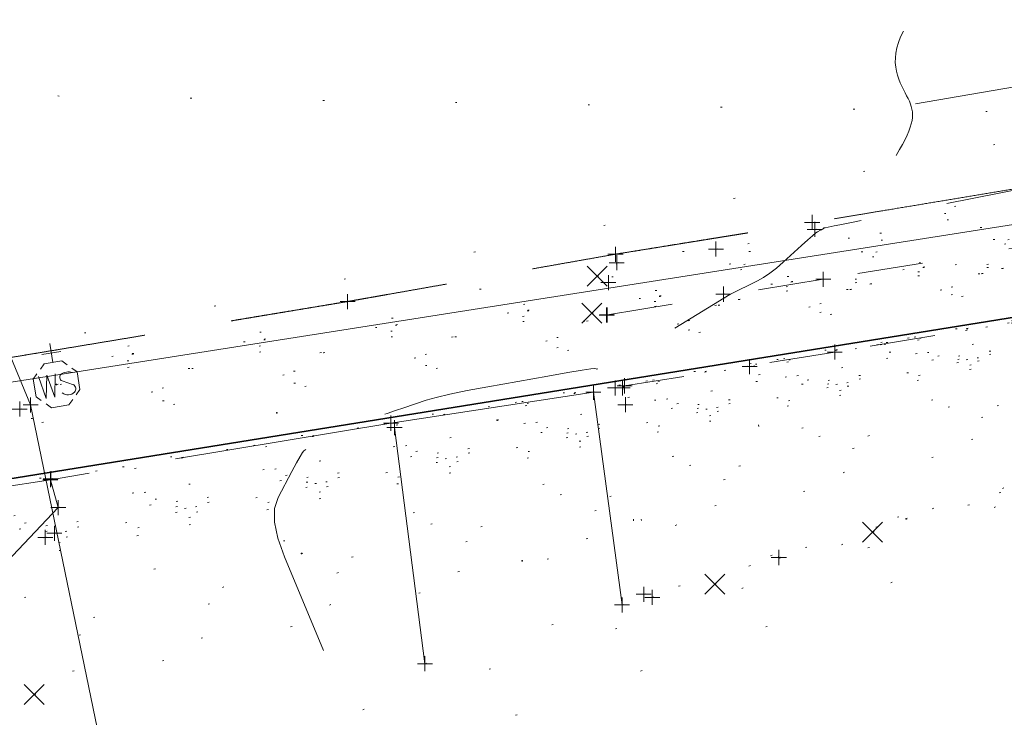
# Model space of a CAD drawing. Extents: x 413123 to 1465301, y 377724 to 504150.
# Tile 231 of 256: x 1463334 to 1463399, y 433843 to 433889. Entities that reach past the tile are written whole.
import ezdxf

# ---------------------------------------------------------------- set-up
doc = ezdxf.new("R2010")
doc.units = 0
doc.header["$MEASUREMENT"] = 0
for name, pattern in [('CENTER LINE DOUBLE SOLID', [0]), ('DGN Style 1', [8.732639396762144, 0.01453018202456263, -8.71810921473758]), ('DGN Style 3', [20.34225483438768, 14.53018202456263, -5.812072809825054]), ('DGN Style 5', [10.171127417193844, 4.35905460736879, -5.812072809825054]), ('gasex', [0]), ('ohcombex', [0]), ('sanex', [0])]:
    doc.linetypes.add(name, pattern=pattern)
for name, color, linetype, lineweight in [('DT_X_Contour_Minor', 136, 'DGN Style 3', 0), ('DT_X_Terrain_Ground_Line', 92, 'DGN Style 3', 13), ('PM_X_Cells', 7, 'Continuous', 0), ('PM_X_Cells (Construction)', 7, 'Continuous', 0), ('PM_X_CL_Double_Solid', 40, 'CENTER LINE DOUBLE SOLID', 0), ('PV_X_Curb', 120, 'DGN Style 1', 0), ('PV_X_EOP', 7, 'DGN Style 3', 0), ('PV_X_Walk', 120, 'DGN Style 5', 0), ('SV_X_Random_Point (Construction)', 7, 'Continuous', 0), ('UT_X_Gas', 40, 'gasex', 0), ('UT_X_Overhead_Combined', 30, 'ohcombex', 0), ('UT_X_Sanitary_Line', 3, 'sanex', 0), ('UT_X_Sanitary_Text', 7, 'Continuous', 0), ('UT_X_Water_Cells', 133, 'Continuous', 0), ('UT_X_Water_Cells (Construction)', 133, 'Continuous', 0), ('VG_X_Flower_Bed', 3, 'DGN Style 1', 0)]:
    doc.layers.add(name, color=color, linetype=linetype, lineweight=lineweight)
for name, color, linetype, lineweight, transparency in [('SV_Observation (Construction)', 97, 'DGN Style 1', 0, 0.9), ('SV_Setup (Construction)', 4, 'Continuous', 30, 0.9), ('SV_X_Shot_Marker (Construction)', 40, 'Continuous', 0, 0.5)]:
    doc.layers.add(name, color=color, linetype=linetype, lineweight=lineweight, transparency=transparency)

# ---------------------------------------------------------------- blocks, each defined once
blk = doc.blocks.new('X_77')
at = {"layer": 'SV_X_Random_Point (Construction)', "color": 7, "linetype": 'Continuous', "lineweight": 0, "transparency": 33554559}
for p, q in [((-0.03333333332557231, -0.03337499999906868), (0.03333333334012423, 0.03337499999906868)), ((-0.03333333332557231, 0.03337499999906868), (0.03333333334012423, -0.03337499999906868))]:
    blk.add_line(p, q, dxfattribs=at)
blk = doc.blocks.new('SVPT_326')
at = {"layer": 'SV_X_Shot_Marker (Construction)', "transparency": 33554495}
for p, q in [((-0.02500000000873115, 0), (0.02499999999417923, 0)), ((0, 0.02500000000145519), (0, -0.02500000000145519))]:
    blk.add_line(p, q, dxfattribs=at)
blk.add_point((0, 0), dxfattribs=at)
blk = doc.blocks.new('SVPT_327')
at = {"layer": 'SV_X_Shot_Marker (Construction)', "transparency": 33554495}
for p, q in [((-0.02499999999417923, 0), (0.02500000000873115, 0)), ((0, 0.02500000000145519), (0, -0.02499999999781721))]:
    blk.add_line(p, q, dxfattribs=at)
blk.add_point((0, 0), dxfattribs=at)
blk = doc.blocks.new('SVPT_328')
at = {"layer": 'SV_X_Shot_Marker (Construction)', "transparency": 33554495}
for p, q in [((-0.02499999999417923, 0), (0.02500000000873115, 0)), ((0, 0.02500000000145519), (0, -0.02500000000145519))]:
    blk.add_line(p, q, dxfattribs=at)
blk.add_point((0, 0), dxfattribs=at)
blk = doc.blocks.new('SVPT_329')
at = {"layer": 'SV_X_Shot_Marker (Construction)', "transparency": 33554495}
for p, q in [((-0.02500000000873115, 0), (0.02499999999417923, 0)), ((0, 0.02500000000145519), (0, -0.02499999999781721))]:
    blk.add_line(p, q, dxfattribs=at)
blk.add_point((0, 0), dxfattribs=at)
blk = doc.blocks.new('SVPT_330')
at = {"layer": 'SV_X_Shot_Marker (Construction)', "transparency": 33554495}
for p, q in [((-0.02499999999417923, 0), (0.02500000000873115, 0)), ((1.455191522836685e-11, 0.02500000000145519), (1.455191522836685e-11, -0.02500000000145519))]:
    blk.add_line(p, q, dxfattribs=at)
blk.add_point((1.455191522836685e-11, 0), dxfattribs=at)
blk = doc.blocks.new('SVPT_331')
at = {"layer": 'SV_X_Shot_Marker (Construction)', "transparency": 33554495}
for p, q in [((-0.02500000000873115, 0), (0.02499999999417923, 0)), ((0, 0.02500000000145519), (0, -0.02500000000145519))]:
    blk.add_line(p, q, dxfattribs=at)
blk.add_point((0, 0), dxfattribs=at)
blk = doc.blocks.new('SVPT_332')
at = {"layer": 'SV_X_Shot_Marker (Construction)', "transparency": 33554495}
for p, q in [((-0.02499999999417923, 0), (0.02500000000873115, 0)), ((0, 0.02500000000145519), (0, -0.02500000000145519))]:
    blk.add_line(p, q, dxfattribs=at)
blk.add_point((0, 0), dxfattribs=at)
blk = doc.blocks.new('SVPT_333')
at = {"layer": 'SV_X_Shot_Marker (Construction)', "transparency": 33554495}
for p, q in [((-0.02499999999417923, 0), (0.02500000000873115, 0)), ((0, 0.02500000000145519), (0, -0.02500000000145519))]:
    blk.add_line(p, q, dxfattribs=at)
blk.add_point((0, 0), dxfattribs=at)
blk = doc.blocks.new('X_78')
at = {"layer": 'SV_X_Random_Point (Construction)', "color": 7, "linetype": 'Continuous', "lineweight": 0, "transparency": 33554559}
for p, q in [((-0.03333333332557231, -0.03337499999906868), (0.03333333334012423, 0.03337500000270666)), ((-0.03333333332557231, 0.03337500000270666), (0.03333333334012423, -0.03337499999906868))]:
    blk.add_line(p, q, dxfattribs=at)
blk = doc.blocks.new('X_79')
at = {"layer": 'SV_X_Random_Point (Construction)', "color": 7, "linetype": 'Continuous', "lineweight": 0, "transparency": 33554559}
for p, q in [((-0.03333333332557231, -0.03337499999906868), (0.03333333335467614, 0.03337500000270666)), ((-0.03333333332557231, 0.03337500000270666), (0.03333333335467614, -0.03337499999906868))]:
    blk.add_line(p, q, dxfattribs=at)
blk = doc.blocks.new('SVPT_334')
at = {"layer": 'SV_X_Shot_Marker (Construction)', "transparency": 33554495}
for p, q in [((-0.02500000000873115, 0), (0.02499999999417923, 0)), ((0, 0.02500000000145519), (0, -0.02499999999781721))]:
    blk.add_line(p, q, dxfattribs=at)
blk.add_point((0, 0), dxfattribs=at)
blk = doc.blocks.new('SVPT_335')
at = {"layer": 'SV_X_Shot_Marker (Construction)', "transparency": 33554495}
for p, q in [((-0.02500000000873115, 0), (0.02499999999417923, 0)), ((0, 0.02499999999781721), (0, -0.02500000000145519))]:
    blk.add_line(p, q, dxfattribs=at)
blk.add_point((0, 0), dxfattribs=at)
blk = doc.blocks.new('SVPT_336')
at = {"layer": 'SV_X_Shot_Marker (Construction)', "transparency": 33554495}
for p, q in [((-0.02499999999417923, 0), (0.02500000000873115, 0)), ((0, 0.02499999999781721), (0, -0.02500000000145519))]:
    blk.add_line(p, q, dxfattribs=at)
blk.add_point((0, 0), dxfattribs=at)
blk = doc.blocks.new('SVPT_337')
at = {"layer": 'SV_X_Shot_Marker (Construction)', "transparency": 33554495}
for p, q in [((-0.02500000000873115, 0), (0.02499999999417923, 0)), ((0, 0.02500000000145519), (0, -0.02500000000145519))]:
    blk.add_line(p, q, dxfattribs=at)
blk.add_point((0, 0), dxfattribs=at)
blk = doc.blocks.new('SVPT_338')
at = {"layer": 'SV_X_Shot_Marker (Construction)', "transparency": 33554495}
for p, q in [((-0.02499999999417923, 0), (0.02500000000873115, 0)), ((0, 0.02499999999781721), (0, -0.02500000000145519))]:
    blk.add_line(p, q, dxfattribs=at)
blk.add_point((0, 0), dxfattribs=at)
blk = doc.blocks.new('SVPT_339')
at = {"layer": 'SV_X_Shot_Marker (Construction)', "transparency": 33554495}
for p, q in [((-0.02499999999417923, 0), (0.02500000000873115, 0)), ((1.455191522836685e-11, 0.02500000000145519), (1.455191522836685e-11, -0.02499999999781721))]:
    blk.add_line(p, q, dxfattribs=at)
blk.add_point((1.455191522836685e-11, 0), dxfattribs=at)
blk = doc.blocks.new('SVPT_340')
at = {"layer": 'SV_X_Shot_Marker (Construction)', "transparency": 33554495}
for p, q in [((-0.02499999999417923, 0), (0.02500000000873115, 0)), ((0, 0.02500000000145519), (0, -0.02499999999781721))]:
    blk.add_line(p, q, dxfattribs=at)
blk.add_point((0, 0), dxfattribs=at)
blk = doc.blocks.new('SVPT_341')
at = {"layer": 'SV_X_Shot_Marker (Construction)', "transparency": 33554495}
for p, q in [((-0.02499999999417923, 0), (0.02500000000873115, 0)), ((0, 0.02500000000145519), (0, -0.02499999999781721))]:
    blk.add_line(p, q, dxfattribs=at)
blk.add_point((0, 0), dxfattribs=at)
blk = doc.blocks.new('SVPT_342')
at = {"layer": 'SV_X_Shot_Marker (Construction)', "transparency": 33554495}
for p, q in [((-0.02499999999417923, 0), (0.02499999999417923, 0)), ((0, 0.02500000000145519), (0, -0.02499999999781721))]:
    blk.add_line(p, q, dxfattribs=at)
blk.add_point((0, 0), dxfattribs=at)
blk = doc.blocks.new('SVPT_343')
at = {"layer": 'SV_X_Shot_Marker (Construction)', "transparency": 33554495}
for p, q in [((-0.02499999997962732, 0), (0.02500000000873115, 0)), ((1.455191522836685e-11, 0.02500000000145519), (1.455191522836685e-11, -0.02499999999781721))]:
    blk.add_line(p, q, dxfattribs=at)
blk.add_point((1.455191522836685e-11, 0), dxfattribs=at)
blk = doc.blocks.new('SVPT_344')
at = {"layer": 'SV_X_Shot_Marker (Construction)', "transparency": 33554495}
for p, q in [((-0.02499999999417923, 3.637978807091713e-12), (0.02500000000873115, 3.637978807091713e-12)), ((0, 0.02500000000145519), (0, -0.02499999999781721))]:
    blk.add_line(p, q, dxfattribs=at)
blk.add_point((0, 3.637978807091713e-12), dxfattribs=at)
blk = doc.blocks.new('X_80')
at = {"layer": 'SV_X_Random_Point (Construction)', "color": 7, "linetype": 'Continuous', "lineweight": 0, "transparency": 33554559}
for p, q in [((-0.03333333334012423, -0.03337499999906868), (0.03333333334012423, 0.03337499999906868)), ((-0.03333333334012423, 0.03337499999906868), (0.03333333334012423, -0.03337499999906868))]:
    blk.add_line(p, q, dxfattribs=at)
blk = doc.blocks.new('SVPT_534')
at = {"layer": 'SV_X_Shot_Marker (Construction)', "transparency": 33554495}
for p, q in [((-0.02499999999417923, 0), (0.02499999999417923, 0)), ((0, 0.02499999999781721), (0, -0.02500000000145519))]:
    blk.add_line(p, q, dxfattribs=at)
blk.add_point((0, 0), dxfattribs=at)
blk = doc.blocks.new('WSS')
at = {"layer": 'UT_X_Water_Cells', "color": 133, "linetype": 'Continuous', "lineweight": 0}
for p, q in [((-1.455191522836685e-11, 0.07408333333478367), (-1.455191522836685e-11, 0.1375833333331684)), ((0.0317499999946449, 0.1058333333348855), (-0.03191666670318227, 0.1058333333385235)), ((0.02016666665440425, 0.00825000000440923), (0.05524999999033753, -0.01008333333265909))]:
    blk.add_line(p, q, dxfattribs=at)
at = {"layer": 'UT_X_Water_Cells', "color": 133, "linetype": 'Continuous', "lineweight": 0, "flags": 128}
for points in [[(0.04483333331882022, 0.05883333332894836), (0.02958333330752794, 0.07408333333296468), (-0.0296666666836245, 0.07408333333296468), (-0.04483333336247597, 0.05900000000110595)], [(-0.05883333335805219, 0.04483333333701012), (-0.07408333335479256, 0.02966666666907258), (-0.07408333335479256, -0.02958333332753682), (-0.05900000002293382, -0.04466666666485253)], [(-0.05541666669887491, 0.03550000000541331), (-0.04125000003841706, -0.04083333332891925), (-0.02716666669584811, 0.0355000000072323), (-0.01300000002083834, -0.04083333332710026), (0.001333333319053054, 0.03550000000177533)], [(0.05883333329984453, -0.04466666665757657), (0.073999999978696, -0.02958333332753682), (0.073999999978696, 0.02966666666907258), (0.05883333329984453, 0.04483333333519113)], [(-0.04500000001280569, -0.05866666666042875), (-0.0296666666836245, -0.07400000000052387), (0.02958333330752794, -0.07400000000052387), (0.04483333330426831, -0.05883333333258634)]]:
    blk.add_lwpolyline(points, dxfattribs=at)
at = {"layer": 'UT_X_Water_Cells', "color": 133, "linetype": 'Continuous', "lineweight": 0, "extrusion": (0, 0, -1)}
for centre, radius, start, end in [((-0.03882981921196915, -0.004664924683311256), 0.03998491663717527, 61.34633055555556, 118.6536694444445), ((-0.02766537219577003, 0.01950395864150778), 0.01354149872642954, 303.6324499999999, 53.74126666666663), ((-0.03720268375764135, -0.009095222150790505), 0.03164234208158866, 235.603725, 316.330525), ((-0.04383598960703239, -0.02249306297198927), 0.0169697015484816, 132.0641611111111, 228.5116694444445)]:
    blk.add_arc(centre, radius, start, end, dxfattribs=at)
at = {"layer": 'UT_X_Water_Cells (Construction)', "color": 133, "linetype": 'Continuous', "lineweight": 30}
blk.add_point((0, 0), dxfattribs=at)
blk = doc.blocks.new('PMTHR_4')
at = {"layer": 'PM_X_Cells (Construction)', "color": 7, "linetype": 'Continuous', "lineweight": 30}
for p in [(-9.5, 4.656612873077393e-10), (5.820766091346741e-11, 2.328306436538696e-10)]:
    blk.add_point(p, dxfattribs=at)
blk = doc.blocks.new('PMTHR_5')
at = {"layer": 'PM_X_Cells (Construction)', "color": 7, "linetype": 'Continuous', "lineweight": 30}
for p in [(-9.499999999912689, 0), (-2.91038304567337e-11, 0)]:
    blk.add_point(p, dxfattribs=at)
blk = doc.blocks.new('SVPT_536')
at = {"layer": 'SV_X_Shot_Marker (Construction)', "transparency": 33554495}
for p, q in [((-0.02500000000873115, 0), (0.02499999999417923, 0)), ((0, 0.02500000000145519), (0, -0.02500000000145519))]:
    blk.add_line(p, q, dxfattribs=at)
blk.add_point((0, 0), dxfattribs=at)
blk = doc.blocks.new('SVPT_537')
at = {"layer": 'SV_X_Shot_Marker (Construction)', "transparency": 33554495}
for p, q in [((-0.02499999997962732, 3.637978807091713e-12), (0.02500000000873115, 3.637978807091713e-12)), ((1.455191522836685e-11, 0.02500000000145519), (1.455191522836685e-11, -0.02499999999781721))]:
    blk.add_line(p, q, dxfattribs=at)
blk.add_point((1.455191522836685e-11, 3.637978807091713e-12), dxfattribs=at)
blk = doc.blocks.new('SVPT_538')
at = {"layer": 'SV_X_Shot_Marker (Construction)', "transparency": 33554495}
for p, q in [((-0.02499999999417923, 0), (0.02500000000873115, 0)), ((0, 0.02499999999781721), (0, -0.02500000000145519))]:
    blk.add_line(p, q, dxfattribs=at)
blk.add_point((0, 0), dxfattribs=at)
blk = doc.blocks.new('SVPT_539')
at = {"layer": 'SV_X_Shot_Marker (Construction)', "transparency": 33554495}
for p, q in [((-0.02499999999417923, 0), (0.02500000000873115, 0)), ((0, 0.02500000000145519), (0, -0.02499999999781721))]:
    blk.add_line(p, q, dxfattribs=at)
blk.add_point((0, 0), dxfattribs=at)
blk = doc.blocks.new('SVPT_540')
at = {"layer": 'SV_X_Shot_Marker (Construction)', "transparency": 33554495}
for p, q in [((-0.02499999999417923, 0), (0.02500000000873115, 0)), ((0, 0.02499999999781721), (0, -0.02500000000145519))]:
    blk.add_line(p, q, dxfattribs=at)
blk.add_point((0, 0), dxfattribs=at)
blk = doc.blocks.new('SVPT_541')
at = {"layer": 'SV_X_Shot_Marker (Construction)', "transparency": 33554495}
for p, q in [((-0.02500000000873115, 0), (0.02499999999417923, 0)), ((0, 0.02500000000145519), (0, -0.02500000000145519))]:
    blk.add_line(p, q, dxfattribs=at)
blk.add_point((0, 0), dxfattribs=at)
blk = doc.blocks.new('X_119')
at = {"layer": 'SV_X_Random_Point (Construction)', "color": 7, "linetype": 'Continuous', "lineweight": 0, "transparency": 33554559}
for p, q in [((-0.03333333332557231, -0.03337499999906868), (0.03333333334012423, 0.03337500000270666)), ((-0.03333333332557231, 0.03337500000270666), (0.03333333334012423, -0.03337499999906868))]:
    blk.add_line(p, q, dxfattribs=at)
blk = doc.blocks.new('SVPT_542')
at = {"layer": 'SV_X_Shot_Marker (Construction)', "transparency": 33554495}
for p, q in [((-0.02500000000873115, 3.637978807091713e-12), (0.02499999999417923, 3.637978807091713e-12)), ((0, 0.02500000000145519), (0, -0.02499999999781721))]:
    blk.add_line(p, q, dxfattribs=at)
blk.add_point((0, 3.637978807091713e-12), dxfattribs=at)
blk = doc.blocks.new('SVPT_543')
at = {"layer": 'SV_X_Shot_Marker (Construction)', "transparency": 33554495}
for p, q in [((-0.02499999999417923, 0), (0.02500000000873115, 0)), ((0, 0.02500000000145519), (0, -0.02499999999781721))]:
    blk.add_line(p, q, dxfattribs=at)
blk.add_point((0, 0), dxfattribs=at)
blk = doc.blocks.new('SVPT_544')
at = {"layer": 'SV_X_Shot_Marker (Construction)', "transparency": 33554495}
for p, q in [((-0.02499999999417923, 0), (0.02500000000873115, 0)), ((0, 0.02500000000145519), (0, -0.02500000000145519))]:
    blk.add_line(p, q, dxfattribs=at)
blk.add_point((0, 0), dxfattribs=at)
blk = doc.blocks.new('SVPT_545')
at = {"layer": 'SV_X_Shot_Marker (Construction)', "transparency": 33554495}
for p, q in [((-0.02500000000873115, 0), (0.02499999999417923, 0)), ((-1.455191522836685e-11, 0.02500000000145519), (-1.455191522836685e-11, -0.02499999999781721))]:
    blk.add_line(p, q, dxfattribs=at)
blk.add_point((-1.455191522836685e-11, 0), dxfattribs=at)
blk = doc.blocks.new('SVPT_546')
at = {"layer": 'SV_X_Shot_Marker (Construction)', "transparency": 33554495}
for p, q in [((-0.02499999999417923, 0), (0.02500000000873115, 0)), ((1.455191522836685e-11, 0.02500000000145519), (1.455191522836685e-11, -0.02499999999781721))]:
    blk.add_line(p, q, dxfattribs=at)
blk.add_point((1.455191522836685e-11, 0), dxfattribs=at)
blk = doc.blocks.new('SVPT_566')
at = {"layer": 'SV_X_Shot_Marker (Construction)', "transparency": 33554495}
for p, q in [((-0.02500000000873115, 3.637978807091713e-12), (0.02499999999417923, 3.637978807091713e-12)), ((0, 0.02500000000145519), (0, -0.02499999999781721))]:
    blk.add_line(p, q, dxfattribs=at)
blk.add_point((0, 3.637978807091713e-12), dxfattribs=at)
blk = doc.blocks.new('*U5554', base_point=(1463158.719041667, 433438.2508333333, 579.5851666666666))
at = {"layer": 'DT_X_Contour_Minor', "flags": 128}
for points, elevation in [([(1463353.807796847, 433847.0053527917), (1463351.217660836, 433853.2249954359), (1463350.775194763, 433854.4721610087), (1463350.557854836, 433855.5480965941), (1463350.565641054, 433856.4528021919), (1463350.798553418, 433857.1862778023), (1463351.719821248, 433858.9139061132), (1463352.028335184, 433859.4850608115), (1463352.26292612, 433859.9028036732), (1463352.423594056, 433860.1671346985), (1463352.510338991, 433860.2780538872), (1463352.643094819, 433860.3692892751), (1463352.693030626, 433860.4035320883), (1463352.743271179, 433860.437833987), (1463352.793816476, 433860.4721949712), (1463352.844666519, 433860.5066150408), (1463352.980672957, 433860.5984806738), (1463353.031428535, 433860.6327019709), (1463353.081690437, 433860.6664666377), (1463353.131458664, 433860.6997746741), (1463353.180733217, 433860.7326260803), (1463353.311473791, 433860.8196209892), (1463353.367220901, 433860.8583397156), (1463353.436406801, 433860.9092497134), (1463353.519031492, 433860.9723509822), (1463353.615094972, 433861.0476435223), (1463354.094748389, 433861.4274550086), (1463356.873527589, 433862.3765888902), (1463357.463586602, 433862.5776066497), (1463358.042858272, 433862.773888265), (1463358.611342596, 433862.965433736), (1463359.169039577, 433863.1522430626), (1463360.641848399, 433863.644086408), (1463361.31236927, 433863.8387262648), (1463362.219325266, 433864.0537633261), (1463363.362716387, 433864.289197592), (1463364.742542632, 433864.5450290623), (1463368.737326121, 433865.2544425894), (1463370.0537681, 433865.4857498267), (1463371.007006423, 433865.6476113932), (1463371.597041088, 433865.7400272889), (1463371.823872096, 433865.7629975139), (1463371.944483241, 433865.7316572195), (1463372.002805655, 433865.7270862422), (1463372.08731454, 433865.7368785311), (1463372.198009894, 433865.761034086), (1463372.334891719, 433865.7995529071), (1463372.734825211, 433865.9214207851), (1463372.873827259, 433865.9645964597), (1463372.990883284, 433866.0027225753), (1463373.085993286, 433866.0357991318), (1463373.159157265, 433866.0638261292), (1463373.324999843, 433866.1318320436), (1463373.517991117, 433866.2383495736), (1463373.972583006, 433866.5068977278), (1463374.688775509, 433866.9374765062), (1463375.666568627, 433867.5300859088), (1463380.840004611, 433870.6736679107), (1463382.675758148, 433871.5906688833), (1463383.077372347, 433871.8151343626), (1463383.495463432, 433872.0955303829), (1463383.930031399, 433872.4318569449), (1463384.381076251, 433872.8241140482), (1463385.605831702, 433873.9447070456), (1463386.016950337, 433874.317083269), (1463386.331739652, 433874.5937671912), (1463386.550199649, 433874.7747588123), (1463386.672330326, 433874.8600581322), (1463386.869573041, 433874.9599332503), (1463386.93725806, 433874.994451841), (1463386.99238108, 433875.0231012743), (1463387.034942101, 433875.0458815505), (1463387.064941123, 433875.0627926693), (1463387.175625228, 433875.1280165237), (1463387.777608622, 433875.2489010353), (1463388.155791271, 433875.3243449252), (1463389.032346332, 433875.4988689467), (1463390.407273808, 433875.7724730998), (1463392.280573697, 433876.1451573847), (1463402.185508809, 433878.1155376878)], 577.0000000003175), ([(1463275.379177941, 433833.6484551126), (1463269.898275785, 433834.3659179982), (1463268.748762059, 433834.6135384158), (1463267.649178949, 433835.0489155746), (1463266.599526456, 433835.6720494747), (1463265.599804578, 433836.4829401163), (1463261.050940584, 433840.7051955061), (1463259.937150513, 433840.5818245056), (1463259.526500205, 433840.5333177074), (1463258.771887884, 433840.4406705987), (1463257.673313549, 433840.3038831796), (1463256.2307772, 433840.12295545), (1463248.696362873, 433839.1756319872), (1463252.8760044, 433841.0964517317), (1463253.772719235, 433841.4995538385), (1463254.671588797, 433841.8856516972), (1463255.572613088, 433842.2547453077), (1463256.475792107, 433842.6068346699), (1463258.887142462, 433843.5230673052), (1463259.782420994, 433843.8590596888), (1463260.659743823, 433844.1798623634), (1463261.519110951, 433844.4854753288), (1463262.360522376, 433844.775898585), (1463264.580345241, 433845.5301076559), (1463265.386347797, 433845.8103906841), (1463266.139488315, 433846.0855829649), (1463266.839766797, 433846.3556844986), (1463267.487183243, 433846.6206952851), (1463270.385115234, 433847.8455338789), (1463273.308457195, 433850.384319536), (1463273.915248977, 433850.9068194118), (1463274.48276348, 433851.386268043), (1463275.011000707, 433851.8226654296), (1463275.499960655, 433852.2160115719), (1463277.690126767, 433853.9511739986), (1463281.159812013, 433855.6413793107), (1463281.892564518, 433855.9942441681), (1463282.603814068, 433856.3284650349), (1463283.293560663, 433856.6440419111), (1463283.961804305, 433856.9409747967), (1463287.030101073, 433858.2831589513), (1463300.757845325, 433860.7126844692), (1463303.406568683, 433861.1808404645), (1463305.469419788, 433861.5440832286), (1463306.946398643, 433861.8024127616), (1463307.837505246, 433861.9558290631), (1463309.43262652, 433862.2250548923), (1463310.028459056, 433862.3255299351), (1463310.619615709, 433862.4250356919), (1463311.206096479, 433862.5235721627), (1463311.787901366, 433862.6211393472), (1463313.333146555, 433862.8800261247), (1463313.95991373, 433862.9860694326), (1463314.681281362, 433863.1100342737), (1463315.497249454, 433863.2519206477), (1463316.407818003, 433863.4117285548), (1463318.962134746, 433863.8617783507), (1463320.007352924, 433864.0479789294), (1463321.227269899, 433864.2690433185), (1463322.621885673, 433864.5249715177), (1463324.191200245, 433864.8157635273), (1463328.608970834, 433865.6376939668), (1463330.061641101, 433865.9071106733), (1463331.106323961, 433866.0989129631), (1463331.743019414, 433866.2131008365), (1463331.97172746, 433866.2496742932), (1463332.037632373, 433866.2437176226), (1463332.140061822, 433866.2570672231), (1463332.397921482, 433866.3015835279), (1463332.811211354, 433866.3772665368), (1463333.379931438, 433866.4841162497), (1463336.396628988, 433867.0554705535)], 575.9999999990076)]:
    blk.add_lwpolyline(points, dxfattribs=dict(at, elevation=elevation))

msp = doc.modelspace()

# ---------------------------------------------------------------- linework, layer by layer
at = {"layer": 'PM_X_CL_Double_Solid', "extrusion": (-0.0001959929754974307, 0.001517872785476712, 0.9999988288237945), "elevation": 948.7968481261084, "flags": 128}
msp.add_lwpolyline([(1463360.64938899, 433845.1831445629), (1463358.621411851, 433860.8888487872)], dxfattribs=at)
at = {"layer": 'PV_X_Curb', "extrusion": (-0.000632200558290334, 0.004540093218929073, 0.9999894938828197), "elevation": 1621.734570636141, "flags": 128}
msp.add_lwpolyline([(1463373.276059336, 433861.5744374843), (1463375.187128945, 433847.8504018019)], dxfattribs=at)
at = {"layer": 'PV_X_Curb', "extrusion": (-0.9892710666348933, -0.1377989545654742, 0.04852014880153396), "elevation": -1507431.340552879, "flags": 128}
msp.add_lwpolyline([(-227826.5362502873, 73804.81395513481), (-227825.3954441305, 73805.31959605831), (-227812.4626059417, 73805.32926999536)], dxfattribs=at)
at = {"layer": 'PV_X_Curb'}
for points in [[(1463613.693314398, 433908.5558484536, 580.8372034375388), (1463609.694544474, 433912.0088232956, 580.6614478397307), (1463580.093724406, 433907.128928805, 580.2390930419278), (1463554.409869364, 433902.8391516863, 579.8001644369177), (1463524.471472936, 433897.8749009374, 579.3025843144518), (1463500.862385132, 433893.9298681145, 578.9031724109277), (1463469.914728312, 433888.7498830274, 578.3450985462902), (1463437.847791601, 433883.4118234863, 577.8465913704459), (1463413.276310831, 433879.4230098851, 577.461376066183), (1463386.485575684, 433875.014465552, 576.9878021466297), (1463373.316209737, 433872.7989538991, 576.5348717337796), (1463372.672761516, 433869.3290840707, 576.7837730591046)], [(1463335.316930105, 433854.5263551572, 576.838817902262), (1463332.806373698, 433853.4654515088, 576.9190722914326), (1463310.245871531, 433849.089684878, 576.9436378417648), (1463284.66772554, 433845.0174677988, 576.446851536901), (1463259.398382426, 433841.0003378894, 576.1686387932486), (1463248.663872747, 433839.1700923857, 575.9994880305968), (1463246.40786408, 433840.4712489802, 575.9388399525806), (1463245.417788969, 433843.7169710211, 575.7511943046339)]]:
    msp.add_polyline3d(points, dxfattribs=at)
at = {"layer": 'PV_X_EOP'}
msp.add_polyline3d([(1463373.675771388, 433850.0387774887, 577.1413058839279), (1463371.76648585, 433864.1841167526, 577.0910090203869), (1463358.298394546, 433862.1258911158, 577.072136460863), (1463335.655401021, 433858.3637561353, 576.6835724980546), (1463336.174812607, 433856.5098855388, 576.7456973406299), (1463332.758362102, 433852.9124599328, 576.7757448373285), (1463310.290058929, 433848.4852998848, 576.8423897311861), (1463284.753870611, 433844.5052030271, 576.4142022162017), (1463259.469876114, 433840.4517223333, 575.9723713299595), (1463248.683697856, 433838.5764287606, 575.8518882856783), (1463245.594473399, 433840.4929004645, 575.7351197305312), (1463244.706780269, 433843.5889392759, 575.6548736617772)], dxfattribs=at)
msp.add_rational_spline([(1463920.791048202, 433904.0633671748, 586.3037028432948), (1463917.936213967, 433913.6655179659, 586.4221177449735), (1463915.081379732, 433923.2676687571, 586.5405326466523), (1463912.226545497, 433932.8698195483, 586.6589475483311), (1463911.165241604, 433936.6067062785, 586.7081786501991), (1463910.103937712, 433940.3435930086, 586.7574097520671), (1463909.04263382, 433944.0804797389, 586.8066408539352), (1463907.720337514, 433950.726873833, 586.8848170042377), (1463904.25707427, 433957.3440689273, 586.9345440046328), (1463895.714915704, 433965.1768086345, 587.0128089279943), (1463886.636716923, 433967.9750135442, 586.760751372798), (1463879.106911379, 433967.8787315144, 586.7222989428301), (1463875.336479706, 433966.7637938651, 586.6165797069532), (1463867.107361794, 433964.3303978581, 586.3858432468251), (1463858.878243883, 433961.8970018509, 586.1551067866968), (1463850.649125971, 433959.4636058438, 585.9243703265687), (1463849.119743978, 433958.9870037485, 585.8954569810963), (1463847.590361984, 433958.5104016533, 585.8665436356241), (1463846.060979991, 433958.033799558, 585.8376302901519), (1463842.62343288, 433957.0122987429, 585.7533386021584), (1463839.185885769, 433955.9907979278, 585.6690469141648), (1463835.748338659, 433954.9692971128, 585.5847552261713), (1463819.460309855, 433950.979356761, 585.2009035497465), (1463803.172281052, 433946.9894164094, 584.8170518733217), (1463786.884252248, 433942.9994760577, 584.433200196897), (1463770.753828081, 433939.7659148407, 584.0371321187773), (1463754.569688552, 433936.8118276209, 583.6493587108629), (1463738.336678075, 433934.1380986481, 583.2699960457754), (1463729.093822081, 433932.5865984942, 583.0264172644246), (1463719.850966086, 433931.0350983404, 582.7828384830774), (1463710.608110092, 433929.4835981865, 582.5392597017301), (1463700.929105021, 433927.8691301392, 582.3193884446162), (1463691.25009995, 433926.254662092, 582.0995171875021), (1463681.571094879, 433924.6401940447, 581.8796459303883), (1463672.581206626, 433923.1298516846, 581.6503499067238), (1463663.591318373, 433921.6195093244, 581.4210538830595), (1463654.60143012, 433920.1091669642, 581.1917578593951), (1463651.461804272, 433919.5789185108, 581.0892299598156), (1463648.322178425, 433919.0486700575, 580.9867020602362), (1463645.182552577, 433918.5184216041, 580.8841741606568), (1463633.317211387, 433916.5175558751, 580.6799924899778), (1463621.451870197, 433914.5166901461, 580.4758108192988), (1463609.586529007, 433912.5158244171, 580.2716291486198), (1463599.760228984, 433910.9001845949, 580.1664984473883), (1463589.93392896, 433909.2845447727, 580.061367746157), (1463580.107628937, 433907.6689049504, 579.9562370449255), (1463571.534539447, 433906.2474698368, 579.8068422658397), (1463562.961449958, 433904.826034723, 579.6574474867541), (1463554.388360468, 433903.4045996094, 579.5080527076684), (1463544.3923866, 433901.7484337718, 579.3141872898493), (1463534.396412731, 433900.0922679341, 579.1203218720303), (1463524.400438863, 433898.4361020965, 578.9264564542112), (1463516.493257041, 433897.138429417, 578.815980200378), (1463508.586075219, 433895.8407567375, 578.7055039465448), (1463500.678893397, 433894.5430840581, 578.5950276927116), (1463490.338688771, 433892.8074350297, 578.4153121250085), (1463479.998484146, 433891.0717860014, 578.2355965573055), (1463469.658279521, 433889.3361369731, 578.0558809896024), (1463458.946084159, 433887.5293454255, 577.9014269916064), (1463448.233888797, 433885.7225538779, 577.7469729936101), (1463437.521693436, 433883.9157623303, 577.5925189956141), (1463429.424077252, 433882.5948891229, 577.4610983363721), (1463421.326461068, 433881.2740159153, 577.3296776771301), (1463413.228844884, 433879.9531427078, 577.1982570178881), (1463404.256560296, 433878.4601595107, 577.0371808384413), (1463395.284275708, 433876.9671763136, 576.8761046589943), (1463386.311991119, 433875.4741931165, 576.7150284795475), (1463381.952417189, 433874.7711210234, 576.6165084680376), (1463377.592843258, 433874.0680489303, 576.5179884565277), (1463373.233269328, 433873.3649768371, 576.419468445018), (1463367.295375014, 433872.3152518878, 576.3411538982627), (1463361.357480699, 433871.2655269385, 576.2628393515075), (1463355.419586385, 433870.2158019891, 576.1845248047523), (1463347.624599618, 433868.920801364, 576.1089125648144), (1463339.82961285, 433867.6258007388, 576.0333003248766), (1463332.034626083, 433866.3308001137, 575.9576880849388), (1463326.181806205, 433865.3229802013, 575.8961451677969), (1463320.328986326, 433864.3151602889, 575.834602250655), (1463314.476166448, 433863.3073403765, 575.7730593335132), (1463311.826944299, 433862.8856345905, 575.7480777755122), (1463309.177722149, 433862.4639288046, 575.7230962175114), (1463306.5285, 433862.0422230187, 575.6981146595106)], [1, 1, 1, 1, 1, 1, 1, 1, 1, 1, 1, 1, 1, 1, 1, 1, 1, 1, 1, 1, 1, 1, 1, 1, 1, 0.9999002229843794, 0.9999002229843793, 1, 1, 1, 1, 1, 1, 1, 1, 1, 1, 1, 1, 1, 1, 1, 1, 1, 1, 1, 1, 1, 1, 1, 1, 1, 1, 1, 1, 1, 1, 1, 1, 1, 1, 1, 1, 1, 1, 1, 1, 1, 1, 1, 1, 1, 1, 1, 1, 1, 1, 1, 1, 1, 1, 1], degree=3, knots=[0, 0, 0, 0, 0.03846153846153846, 0.03846153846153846, 0.03846153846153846, 0.07692307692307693, 0.07692307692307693, 0.07692307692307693, 0.09254171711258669, 0.09603727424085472, 0.1059763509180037, 0.1153846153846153, 0.1153846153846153, 0.1153846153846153, 0.1538461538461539, 0.1538461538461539, 0.1538461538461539, 0.1923076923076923, 0.1923076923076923, 0.1923076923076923, 0.2307692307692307, 0.2307692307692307, 0.2307692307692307, 0.2692307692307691, 0.2692307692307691, 0.2692307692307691, 0.3076923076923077, 0.3076923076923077, 0.3076923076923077, 0.3461538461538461, 0.3461538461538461, 0.3461538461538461, 0.3846153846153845, 0.3846153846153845, 0.3846153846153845, 0.423076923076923, 0.423076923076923, 0.423076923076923, 0.4615384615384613, 0.4615384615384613, 0.4615384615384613, 0.4999999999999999, 0.4999999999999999, 0.4999999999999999, 0.5384615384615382, 0.5384615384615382, 0.5384615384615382, 0.5769230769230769, 0.5769230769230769, 0.5769230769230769, 0.6153846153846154, 0.6153846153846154, 0.6153846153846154, 0.6538461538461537, 0.6538461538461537, 0.6538461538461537, 0.6923076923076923, 0.6923076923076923, 0.6923076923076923, 0.7307692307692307, 0.7307692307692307, 0.7307692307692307, 0.7692307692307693, 0.7692307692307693, 0.7692307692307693, 0.8076923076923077, 0.8076923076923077, 0.8076923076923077, 0.8461538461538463, 0.8461538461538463, 0.8461538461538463, 0.8846153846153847, 0.8846153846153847, 0.8846153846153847, 0.9230769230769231, 0.9230769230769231, 0.9230769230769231, 0.9615384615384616, 0.9615384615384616, 0.9615384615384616, 1, 1, 1, 1], dxfattribs=at)
at = {"layer": 'PV_X_Walk', "extrusion": (-0.009345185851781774, 0.01838508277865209, 0.9997873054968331), "elevation": -5122.060816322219, "flags": 128}
msp.add_lwpolyline([(-1501078.273228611, 276265.1531898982), (-1501052.46606905, 276256.7075745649), (-1501051.328366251, 276256.3832519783)], dxfattribs=at)
at = {"layer": 'PV_X_Walk'}
for points in [[(1463614.011933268, 433903.6468114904, 581.1587744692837), (1463590.596243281, 433899.8286485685, 580.6906535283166), (1463568.745752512, 433896.2915512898, 580.30084809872), (1463546.88389654, 433892.7764594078, 580.0083953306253), (1463524.200573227, 433888.9879449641, 579.5962262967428), (1463525.241870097, 433881.6944574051, 579.6536182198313), (1463513.594804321, 433879.6692321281, 579.5470764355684), (1463512.336586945, 433887.1255994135, 579.3968114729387), (1463501.847708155, 433885.4435932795, 579.3064863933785), (1463471.095462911, 433880.500432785, 578.7478754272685), (1463439.440262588, 433875.3584409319, 578.2287792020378), (1463414.53615564, 433871.2737544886, 577.7748271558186), (1463387.811466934, 433866.8526712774, 577.3088948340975), (1463373.837955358, 433864.6086453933, 577.1081868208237), (1463373.709400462, 433864.4733806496, 577.0939871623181)], [(1463509.68190705, 433895.4035931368, 579.0351733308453), (1463510.359569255, 433891.8335314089, 579.1719942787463), (1463501.276542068, 433890.3456631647, 579.1006778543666), (1463470.368166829, 433885.3478043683, 578.5087128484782), (1463438.749248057, 433880.1465726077, 578.0971206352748), (1463413.725824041, 433876.057825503, 577.6124575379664), (1463387.047455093, 433871.6956085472, 577.1643416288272), (1463372.672761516, 433869.3290840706, 576.7837730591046)]]:
    msp.add_polyline3d(points, dxfattribs=at)
at = {"layer": 'SV_Observation (Construction)', "transparency": 33554434}
for p, q in [((1463502.074702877, 433902.1392817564, 578.6952395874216), (1463144.659820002, 433828.0796399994, 574.66)), ((1463124.536581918, 433887.4189428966, 574.5339346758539), (1463476.48249, 433881.5466500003, 578.84)), ((1463144.669687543, 433828.0812299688, 574.6677716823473), (1463476.48249, 433881.5466500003, 578.84)), ((1463242.937975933, 433843.231766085, 575.6762016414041), (1463476.48249, 433881.5466500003, 578.84)), ((1463244.734065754, 433843.4937747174, 575.6573402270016), (1463476.48249, 433881.5466500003, 578.84)), ((1463245.56513208, 433843.233942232, 575.7791197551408), (1463476.48249, 433881.5466500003, 578.84)), ((1463245.594473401, 433840.4929004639, 575.7351197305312), (1463476.48249, 433881.5466500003, 578.84)), ((1463246.407864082, 433840.4712489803, 575.9388399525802), (1463476.48249, 433881.5466500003, 578.84)), ((1463246.876514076, 433839.0044734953, 575.7941228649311), (1463476.48249, 433881.5466500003, 578.84)), ((1463247.201585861, 433839.611420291, 576.0891544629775), (1463476.48249, 433881.5466500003, 578.84)), ((1463247.757429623, 433831.7985345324, 575.6321582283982), (1463476.48249, 433881.5466500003, 578.84)), ((1463248.663872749, 433839.1700923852, 575.99948803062), (1463476.48249, 433881.5466500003, 578.84)), ((1463248.683697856, 433838.5764287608, 575.8518882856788), (1463476.48249, 433881.5466500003, 578.84)), ((1463259.398382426, 433841.0003378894, 576.1686387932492), (1463476.48249, 433881.5466500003, 578.84)), ((1463259.469876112, 433840.4517223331, 575.9723713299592), (1463476.48249, 433881.5466500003, 578.84)), ((1463261.246782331, 433831.0717233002, 575.8482655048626), (1463476.48249, 433881.5466500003, 578.84)), ((1463273.940060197, 433853.7872664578, 575.84857091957), (1463476.48249, 433881.5466500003, 578.84)), ((1463275.140841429, 433810.363629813, 574.7876991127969), (1463476.48249, 433881.5466500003, 578.84)), ((1463284.667725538, 433845.0174677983, 576.4468515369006), (1463476.48249, 433881.5466500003, 578.84)), ((1463284.753870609, 433844.5052030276, 576.4142022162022), (1463476.48249, 433881.5466500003, 578.84)), ((1463286.13247811, 433835.6090831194, 576.1154543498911), (1463476.48249, 433881.5466500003, 578.84)), ((1463308.156315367, 433858.905313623, 576.369445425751), (1463476.48249, 433881.5466500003, 578.84)), ((1463308.823580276, 433854.1971076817, 576.5093912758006), (1463476.48249, 433881.5466500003, 578.84)), ((1463310.245871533, 433849.0896848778, 576.9436378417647), (1463476.48249, 433881.5466500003, 578.84)), ((1463310.290058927, 433848.4852998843, 576.8423897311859), (1463476.48249, 433881.5466500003, 578.84)), ((1463311.518279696, 433839.0219478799, 576.5149551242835), (1463476.48249, 433881.5466500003, 578.84)), ((1463314.476166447, 433863.3073403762, 575.7730593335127), (1463476.48249, 433881.5466500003, 578.84)), ((1463314.511236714, 433862.7935409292, 576.2731768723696), (1463476.48249, 433881.5466500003, 578.84)), ((1463318.78398365, 433862.5981948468, 576.1937708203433), (1463476.48249, 433881.5466500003, 578.84)), ((1463318.784820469, 433862.604946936, 576.1913556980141), (1463476.48249, 433881.5466500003, 578.84)), ((1463330.972304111, 433865.6058133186, 576.3578479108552), (1463476.48249, 433881.5466500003, 578.84)), ((1463331.989405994, 433853.8368959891, 576.8679467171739), (1463476.48249, 433881.5466500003, 578.84)), ((1463332.034626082, 433866.330800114, 575.9576880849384), (1463476.48249, 433881.5466500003, 578.84)), ((1463332.306037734, 433865.7430077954, 576.2023542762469), (1463476.48249, 433881.5466500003, 578.84)), ((1463332.337635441, 433865.8017542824, 576.202198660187), (1463476.48249, 433881.5466500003, 578.84)), ((1463332.7583621, 433852.9124599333, 576.775744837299), (1463476.48249, 433881.5466500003, 578.84)), ((1463332.806373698, 433853.4654515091, 576.9190722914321), (1463476.48249, 433881.5466500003, 578.84)), ((1463333.613171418, 433863.0610033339, 576.3866025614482), (1463476.48249, 433881.5466500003, 578.84)), ((1463334.336076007, 433863.3402885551, 576.3608667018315), (1463476.48249, 433881.5466500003, 578.84)), ((1463334.579472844, 433844.0695893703, 576.863243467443), (1463476.48249, 433881.5466500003, 578.84)), ((1463335.316930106, 433854.5263551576, 576.8388179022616), (1463476.48249, 433881.5466500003, 578.84)), ((1463335.65540102, 433858.3637561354, 576.6835724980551), (1463476.48249, 433881.5466500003, 578.84)), ((1463335.68155164, 433858.4219749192, 576.6856917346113), (1463476.48249, 433881.5466500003, 578.84)), ((1463335.917286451, 433854.8058131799, 576.7990996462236), (1463476.48249, 433881.5466500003, 578.84)), ((1463336.065304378, 433864.7060443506, 576.2711429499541), (1463476.48249, 433881.5466500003, 578.84)), ((1463336.174812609, 433856.5098855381, 576.7456973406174), (1463476.48249, 433881.5466500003, 578.84)), ((1463339.63840682, 433837.6794051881, 576.832436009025), (1463476.48249, 433881.5466500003, 578.84)), ((1463352.352867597, 433853.4610781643, 577.1853321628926), (1463476.48249, 433881.5466500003, 578.84)), ((1463355.419586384, 433870.2158019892, 576.1845248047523), (1463476.48249, 433881.5466500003, 578.84)), ((1463358.298394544, 433862.1258911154, 577.0721364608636), (1463476.48249, 433881.5466500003, 578.84)), ((1463358.536418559, 433861.8292071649, 577.0584545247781), (1463476.48249, 433881.5466500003, 578.84)), ((1463360.564390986, 433846.1235210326, 577.0826912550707), (1463476.48249, 433881.5466500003, 578.84)), ((1463365.37458767, 433862.3326588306, 577.0766132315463), (1463476.48249, 433881.5466500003, 578.84)), ((1463371.658060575, 433869.4374592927, 576.7926404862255), (1463476.48249, 433881.5466500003, 578.84)), ((1463371.766485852, 433864.1841167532, 577.0910090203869), (1463476.48249, 433881.5466500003, 578.84)), ((1463372.011921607, 433871.8990098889, 576.545397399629), (1463476.48249, 433881.5466500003, 578.84)), ((1463372.636544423, 433869.3151021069, 576.7812941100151), (1463476.48249, 433881.5466500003, 578.84)), ((1463372.672761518, 433869.329084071, 576.7837730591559), (1463476.48249, 433881.5466500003, 578.84)), ((1463372.764614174, 433871.4782536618, 576.661463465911), (1463476.48249, 433881.5466500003, 578.84)), ((1463373.203656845, 433864.4657663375, 577.1008711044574), (1463476.48249, 433881.5466500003, 578.84)), ((1463373.233269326, 433873.3649768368, 576.4194684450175), (1463476.48249, 433881.5466500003, 578.84)), ((1463373.316209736, 433872.7989538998, 576.5348717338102), (1463476.48249, 433881.5466500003, 578.84)), ((1463373.675771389, 433850.0387774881, 577.1413058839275), (1463476.48249, 433881.5466500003, 578.84)), ((1463373.709400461, 433864.4733806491, 577.0939871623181), (1463476.48249, 433881.5466500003, 578.84)), ((1463373.837955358, 433864.6086453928, 577.1081868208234), (1463476.48249, 433881.5466500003, 578.84)), ((1463373.891086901, 433863.3468680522, 577.5990325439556), (1463476.48249, 433881.5466500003, 578.84)), ((1463375.114686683, 433850.7418720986, 577.164387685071), (1463476.48249, 433881.5466500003, 578.84)), ((1463375.675784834, 433850.53776359, 577.6086950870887), (1463476.48249, 433881.5466500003, 578.84)), ((1463379.835841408, 433851.4164905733, 577.6002464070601), (1463476.48249, 433881.5466500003, 578.84)), ((1463379.914028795, 433873.7074530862, 576.758839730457), (1463476.48249, 433881.5466500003, 578.84)), ((1463380.407367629, 433870.7067620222, 576.9404444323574), (1463476.48249, 433881.5466500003, 578.84)), ((1463382.154291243, 433865.8907430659, 577.1755004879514), (1463476.48249, 433881.5466500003, 578.84)), ((1463384.094027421, 433853.1898304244, 577.1256778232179), (1463476.48249, 433881.5466500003, 578.84)), ((1463386.31199112, 433875.4741931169, 576.7150284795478), (1463476.48249, 433881.5466500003, 578.84)), ((1463386.485575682, 433875.0144655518, 576.9878021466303), (1463476.48249, 433881.5466500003, 578.84)), ((1463387.047455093, 433871.6956085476, 577.1643416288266), (1463476.48249, 433881.5466500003, 578.84)), ((1463387.811466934, 433866.852671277, 577.3088948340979), (1463476.48249, 433881.5466500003, 578.84)), ((1463390.330493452, 433854.8785839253, 577.4141243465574), (1463476.48249, 433881.5466500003, 578.84))]:
    msp.add_line(p, q, dxfattribs=at)
at = {"layer": 'SV_Setup (Construction)', "transparency": 33554434}
for p, q in [((1463144.659820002, 433828.0796399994, 574.66), (1463476.48249, 433881.5466500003, 578.84)), ((1463476.48249, 433881.5466500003, 578.84), (1463144.659820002, 433828.0796399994, 574.66)), ((1463476.48249, 433881.5466500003, 578.84), (1463144.659820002, 433828.0796399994, 574.66))]:
    msp.add_line(p, q, dxfattribs=at)
at = {"layer": 'UT_X_Gas', "extrusion": (0.1150442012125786, 0.04201030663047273, 0.9924716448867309), "elevation": 187146.8835794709, "flags": 128}
msp.add_lwpolyline([(-94353.50470641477, -1511834.564280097), (-94400.47370250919, -1511836.533461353), (-94426.39652805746, -1511832.683118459)], dxfattribs=at)
at = {"layer": 'UT_X_Overhead_Combined'}
msp.add_polyline3d([(1463318.78482047, 433862.6049469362, 576.1913556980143), (1463452.550689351, 433883.6644603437, 578.1788150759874), (1463582.774060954, 433906.8433345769, 580.1990967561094), (1463739.843640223, 433933.0653407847, 583.7181437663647), (1463888.84485257, 433958.0750865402, 587.1667163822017), (1463899.178136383, 433930.5129801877, 584.9300240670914), (1463909.622793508, 433896.4624508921, 583.848836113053), (1463964.225679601, 433888.2095203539, 586.5869325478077)], dxfattribs=at)
at = {"layer": 'UT_X_Sanitary_Line'}
msp.add_line((1463393.184067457, 433883.3621853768, 289.3476197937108), (1463502.074702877, 433902.1392817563, 289.3476197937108), dxfattribs=at)
at = {"layer": 'UT_X_Sanitary_Text'}
msp.add_open_spline([(1463392.388071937, 433888.2053986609), (1463391.220865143, 433886.064348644), (1463393.184067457, 433883.3621853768, 289.3476197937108), (1463393.1662098, 433882.0742099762), (1463391.901735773, 433879.9331599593)], degree=3, dxfattribs=at)
at = {"layer": 'VG_X_Flower_Bed'}
msp.add_line((1463380.423703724, 433870.6073991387, 576.9464579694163), (1463379.882631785, 433873.8984226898, 576.7472820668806), dxfattribs=at)
at = {"layer": 'VG_X_Flower_Bed', "extrusion": (0.0005854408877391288, -0.003833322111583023, 0.9999924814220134), "elevation": -229.2528039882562, "flags": 128}
msp.add_lwpolyline([(1463383.505367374, 433855.4986563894), (1463381.565602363, 433868.1996623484)], dxfattribs=at)

# ---------------------------------------------------------------- block references
at = {"layer": 'DT_X_Terrain_Ground_Line'}
msp.add_blockref('*U5554', (1463158.719041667, 433438.2508333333, 579.5851666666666), dxfattribs=at)
at = {"layer": 'PM_X_Cells', "color": 7, "linetype": 'Continuous', "lineweight": 30}
for name, p, rotation in [('PMTHR_4', (1463352.352867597, 433853.4610781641, 577.1853321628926), 280), ('PMTHR_5', (1463365.37458767, 433862.3326588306, 577.0766132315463), 100)]:
    msp.add_blockref(name, p, dxfattribs=dict(at, rotation=rotation))
at = {"layer": 'SV_X_Random_Point (Construction)', "color": 7, "linetype": 'Continuous', "lineweight": 0, "transparency": 33554559, "xscale": 20, "yscale": 20, "zscale": 20}
for name, p in [('X_78', (1463372.011921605, 433871.8990098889, 576.5453973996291)), ('X_79', (1463371.658060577, 433869.4374592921, 576.7926404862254)), ('X_77', (1463390.330493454, 433854.8785839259, 577.4141243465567)), ('X_80', (1463379.83584141, 433851.4164905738, 577.6002464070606)), ('X_119', (1463334.579472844, 433844.0695893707, 576.8632434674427))]:
    msp.add_blockref(name, p, dxfattribs=at)
at = {"layer": 'SV_X_Shot_Marker (Construction)', "transparency": 33554495, "xscale": 20, "yscale": 20, "zscale": 20}
for name, p in [('SVPT_330', (1463386.311991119, 433875.4741931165, 576.7150284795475)), ('SVPT_329', (1463386.485575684, 433875.014465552, 576.9878021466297)), ('SVPT_338', (1463379.914028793, 433873.7074530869, 576.7588397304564)), ('SVPT_331', (1463373.233269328, 433873.3649768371, 576.419468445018)), ('SVPT_332', (1463373.316209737, 433872.7989538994, 576.5348717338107)), ('SVPT_328', (1463387.047455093, 433871.6956085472, 577.1643416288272)), ('SVPT_333', (1463372.764614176, 433871.4782536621, 576.6614634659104)), ('SVPT_337', (1463380.40736763, 433870.7067620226, 576.9404444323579)), ('SVPT_541', (1463355.419586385, 433870.2158019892, 576.1845248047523)), ('SVPT_335', (1463372.636544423, 433869.3151021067, 576.781294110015)), ('SVPT_334', (1463372.672761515, 433869.3290840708, 576.7837730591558)), ('SVPT_327', (1463387.811466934, 433866.8526712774, 577.3088948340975)), ('SVPT_336', (1463382.154291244, 433865.8907430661, 577.1755004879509)), ('SVPT_342', (1463373.203656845, 433864.4657663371, 577.1008711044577)), ('SVPT_340', (1463373.709400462, 433864.4733806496, 577.0939871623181)), ('SVPT_339', (1463373.837955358, 433864.6086453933, 577.1081868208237)), ('SVPT_537', (1463371.76648585, 433864.1841167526, 577.0910090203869)), ('SVPT_534', (1463334.336076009, 433863.3402885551, 576.3608667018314)), ('SVPT_341', (1463373.891086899, 433863.3468680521, 577.599032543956)), ('SVPT_566', (1463333.613171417, 433863.061003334, 576.3866025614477)), ('SVPT_540', (1463358.298394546, 433862.1258911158, 577.072136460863)), ('SVPT_539', (1463358.536418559, 433861.8292071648, 577.0584545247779)), ('SVPT_543', (1463335.655401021, 433858.3637561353, 576.6835724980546)), ('SVPT_542', (1463335.681551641, 433858.4219749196, 576.6856917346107)), ('SVPT_544', (1463336.174812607, 433856.5098855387, 576.7456973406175)), ('SVPT_545', (1463335.917286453, 433854.8058131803, 576.7990996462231)), ('SVPT_546', (1463335.316930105, 433854.5263551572, 576.838817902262)), ('SVPT_326', (1463384.09402742, 433853.189830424, 577.1256778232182)), ('SVPT_343', (1463375.114686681, 433850.7418720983, 577.1643876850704)), ('SVPT_536', (1463373.675771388, 433850.0387774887, 577.1413058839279)), ('SVPT_344', (1463375.675784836, 433850.5377635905, 577.6086950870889)), ('SVPT_538', (1463360.564390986, 433846.123521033, 577.0826912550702))]:
    msp.add_blockref(name, p, dxfattribs=at)
at = {"layer": 'UT_X_Water_Cells', "color": 133, "linetype": 'Continuous', "lineweight": 30, "xscale": 20, "yscale": 20, "zscale": 20, "rotation": 9.251083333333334}
msp.add_blockref('WSS', (1463336.065304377, 433864.7060443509, 576.2711429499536), dxfattribs=at)

doc.saveas('drawing.dxf')
